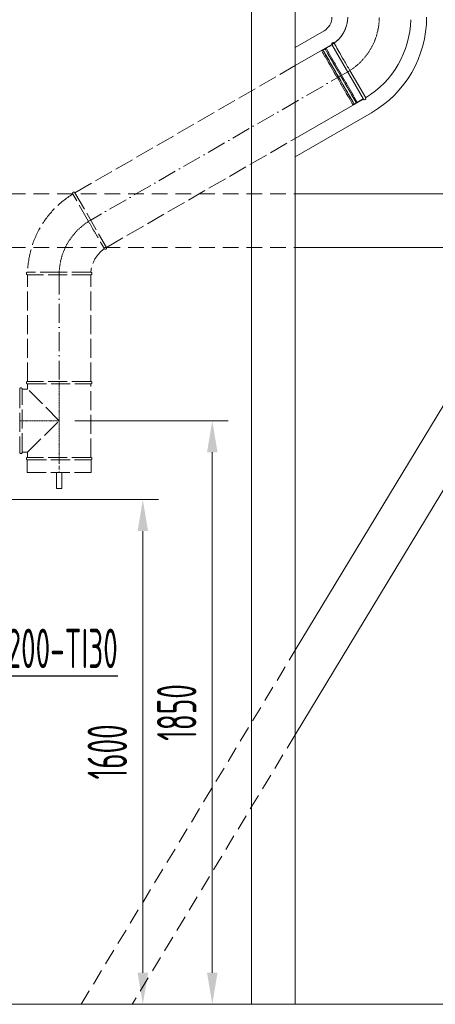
# Model space of a CAD drawing. Header units: millimetres. Extents: x 17747 to 112039, y -74980 to 446921.
# Tile 243 of 256: x 55117 to 56434, y 212307 to 215428. Entities that reach past the tile are written whole.
import ezdxf

# ---------------------------------------------------------------- set-up
doc = ezdxf.new("R2010")
doc.units = ezdxf.units.MM
for name, pattern in [('ACAD_ISO02W100', [15, 12, -3]), ('ACAD_ISO10W100', [18, 12, -3, 0, -3]), ('phl_thick', [0]), ('ČÁRKOVANÁ', [0.75, 0.5, -0.25])]:
    doc.linetypes.add(name, pattern=pattern)
for name, color, linetype, lineweight in [('VZT_13 EHA (VÝFUK) - OBRYS', 7, 'Continuous', 5), ('VZT_14 EHA (VÝFUK) - OSA', 7, 'ACAD_ISO10W100', 5), ('VZT_16 EHA (VÝFUK) - SKRYTÉ', 7, 'ACAD_ISO02W100', 5), ('VZT_50 POPIS - OBECNE', 7, 'Continuous', 5), ('VZT_60_KOTY - DIMENZE', 7, 'Continuous', 5), ('VZT_IZOLACE - TEPELNÁ', 6, 'IZOLACE TEPELNA', 5)]:
    doc.layers.add(name, color=color, linetype=linetype, lineweight=lineweight)
doc.layers.add('VZT_15 EHA (VÝFUK) - NETISK', color=7, linetype='ACAD_ISO02W100', lineweight=5, plot=False)
doc.styles.add('EVORA_125', font='isocp.shx', dxfattribs={"width": 0.6, "height": 125})
doc.styles.get("Standard").update_dxf_attribs({"font": 'arial.ttf'})
doc.linetypes.add('IZOLACE TEPELNA', pattern='A,12.7,-1.5,["T",Standard,S=2.54,R=0,X=0,Y=-1.27],-3', length=17.2)

msp = doc.modelspace()

# ---------------------------------------------------------------- linework, layer by layer
at = {"layer": 'VZT_13 EHA (VÝFUK) - OBRYS'}
for p, q in [((55989.8, 215282.4), (56106, 215349.5)), ((56206, 215176.3), (56106, 215349.5)), ((56162.9, 215267), (56213, 215180.3)), ((55989.8, 215051.5), (56206, 215176.3))]:
    msp.add_line(p, q, dxfattribs=at)
for centre, radius, start, end in [((56056, 215436.1), 100, 304.5812, 355.4188), ((56056, 215436.1), 300, 301.5281, 358.4719), ((56109.5, 215351.5), 4, 34.5812, 210), ((56209.5, 215178.3), 4, 210, 30)]:
    msp.add_arc(centre, radius, start, end, dxfattribs=at)
msp.add_open_spline([(56162.9, 215267), (56156.6, 215277.9), (56150.4, 215288.7), (56138.4, 215309.4), (56132.9, 215319), (56123.5, 215335.3), (56119.7, 215341.9), (56114.4, 215351), (56113, 215353.5), (56112.8, 215353.8), (56112.8, 215353.8), (56112.8, 215353.8)], degree=3, knots=[157.533456, 157.533456, 157.533456, 157.533456, 195.393508, 195.393508, 234.551342, 234.551342, 273.721472, 273.721472, 312.806301, 312.806301, 315.294186, 315.294186, 315.294186, 315.294186], dxfattribs=at)
at = {"layer": 'VZT_14 EHA (VÝFUK) - OSA', "ltscale": 5}
for p, q in [((56156, 215262.9), (55341.8, 214792.8)), ((55241.8, 214617.4), (55241.8, 214281.5))]:
    msp.add_line(p, q, dxfattribs=at)
at = {"layer": 'VZT_14 EHA (VÝFUK) - OSA', "ltscale": 0.3}
for p, q in [((55241.8, 214619.6), (55241.8, 214619.6)), ((55241.8, 214032.5), (55241.8, 214281.5)), ((55116.8, 214157), (55241.8, 214157))]:
    msp.add_line(p, q, dxfattribs=at)
at = {"layer": 'VZT_14 EHA (VÝFUK) - OSA'}
msp.add_line((55241.8, 214032.5), (55241.8, 213992.5), dxfattribs=at)
at = {"layer": 'VZT_14 EHA (VÝFUK) - OSA', "ltscale": 0.3}
msp.add_lwpolyline([(56256, 215436.1), (56256, 215436.1, -0.267949), (56156, 215262.9, -0.267949)], format="xyb", dxfattribs=at)
msp.add_arc((55441.8, 214619.6), 200, 120, 180, dxfattribs=at)
at = {"layer": 'VZT_15 EHA (VÝFUK) - NETISK', "ltscale": 0.4}
for p, q in [((56073.6, 215329.6), (56077.1, 215331.6)), ((56073.6, 215329.6), (56172.6, 215158.2)), ((56077, 215332.8), (56077.5, 215333)), ((56077, 215332.8), (56177, 215159.6)), ((56077.1, 215331.6), (56176.1, 215160.2)), ((56077.5, 215333), (56177.5, 215159.8)), ((56077.6, 215330.8), (56078, 215331)), ((56078.5, 215331.3), (56084.5, 215334.8)), ((56083.5, 215336.5), (56084, 215336.8)), ((56083.5, 215336.5), (56183.5, 215163.3)), ((56084, 215336.8), (56184, 215163.6)), ((56085, 215335), (56088, 215336.8)), ((56087.5, 215337.6), (56106.5, 215348.6)), ((56087.5, 215337.6), (56186.5, 215166.2)), ((56186.5, 215166.2), (56205.5, 215177.2)), ((56172.6, 215158.2), (56176.1, 215160.2)), ((56175.6, 215161), (56176, 215161.3)), ((56176.5, 215161.5), (56182.5, 215165)), ((56177, 215159.6), (56177.5, 215159.8)), ((56183, 215165.3), (56186, 215167)), ((56183.5, 215163.3), (56184, 215163.6))]:
    msp.add_line(p, q, dxfattribs=at)
at = {"layer": 'VZT_16 EHA (VÝFUK) - SKRYTÉ', "ltscale": 5}
for p, q in [((55291.8, 214879.4), (55989.8, 215282.4)), ((55391.8, 214706.2), (55989.8, 215051.5)), ((55334.9, 214788.7), (55284.8, 214875.4)), ((55291.8, 214879.4), (55391.8, 214706.2)), ((55241.9, 214627.6), (55141.8, 214627.6)), ((55341.8, 214619.6), (55141.8, 214619.6)), ((55141.8, 214281.5), (55141.8, 214619.6)), ((55341.8, 214281.5), (55341.8, 214619.6)), ((55341.8, 214281.5), (55141.8, 214281.5)), ((55141.8, 214273.5), (55341.8, 214273.5)), ((55141.8, 214257), (55141.8, 214273.5)), ((55341.8, 214040.5), (55341.8, 214273.5)), ((55116.8, 214257), (55116.8, 214057)), ((55124.8, 214057), (55124.8, 214257)), ((55141.8, 214257), (55124.8, 214257)), ((55241.8, 214157), (55141.8, 214257)), ((55141.8, 214057), (55241.8, 214157)), ((55141.8, 214057), (55124.8, 214057)), ((55141.8, 214040.5), (55141.8, 214057)), ((55140.8, 214032.5), (55342.8, 214032.5)), ((55140.8, 214032.5), (55140.8, 213992.5)), ((55341.8, 214040.5), (55141.8, 214040.5)), ((55141.8, 214032.5), (55341.8, 214032.5)), ((55342.8, 214032.5), (55342.8, 213992.5)), ((55140.8, 213992.5), (55342.8, 213992.5)), ((55233.8, 213942.5), (55233.8, 213992.5)), ((55249.8, 213992.5), (55249.8, 213942.5)), ((55249.8, 213942.5), (55233.8, 213942.5))]:
    msp.add_line(p, q, dxfattribs=at)
for centre, radius, start, end in [((55441.8, 214619.6), 300, 121.5281, 178.4719), ((55288.3, 214877.4), 4, 30, 210), ((55388.3, 214704.2), 4, 214.5812, 30), ((55441.8, 214619.6), 100, 124.5812, 175.4188), ((55141.8, 214623.6), 4, 90, 270), ((55341.8, 214623.6), 4, 270, 85.4188), ((55141.8, 214277.5), 4, 90, 270), ((55341.8, 214277.5), 4, 270, 90), ((55120.8, 214257), 4, 0, 180), ((55120.8, 214057), 4, 180, 0), ((55141.8, 214036.5), 4, 90, 270), ((55341.8, 214036.5), 4, 270, 90)]:
    msp.add_arc(centre, radius, start, end, dxfattribs=at)
for points, knots in [([(55334.9, 214788.7), (55341.2, 214777.8), (55347.4, 214767), (55359.4, 214746.3), (55364.9, 214736.7), (55374.3, 214720.4), (55378.1, 214713.8), (55383.4, 214704.7), (55384.8, 214702.2), (55385, 214701.9), (55385, 214701.9), (55385, 214701.9)], [157.533456, 157.533456, 157.533456, 157.533456, 195.393508, 195.393508, 234.551342, 234.551342, 273.721472, 273.721472, 312.806301, 312.806301, 315.294186, 315.294186, 315.294186, 315.294186]), ([(55342.1, 214627.6), (55342.1, 214627.6), (55339.9, 214627.6), (55330.9, 214627.6), (55324, 214627.6), (55306.2, 214627.6), (55295.5, 214627.6), (55271.8, 214627.6), (55259, 214627.6), (55244.6, 214627.6), (55243.2, 214627.6), (55241.9, 214627.6)], [315.294186, 315.294186, 315.294186, 315.294186, 351.735982, 351.735982, 390.710875, 390.710875, 429.832624, 429.832624, 468.991563, 468.991563, 473.053633, 473.053633, 473.053633, 473.053633])]:
    msp.add_open_spline(points, degree=3, knots=knots, dxfattribs=at)
at = {"layer": 'VZT_50 POPIS - OBECNE', "color": 8, "linetype": 'phl_thick'}
for p, q in [((55850.9, 212307), (55850.9, 215968.3)), ((55989.8, 212307), (55989.8, 215854.6)), ((55989.8, 214875.6), (56965.8, 214875.6)), ((55989.8, 214705.6), (57616, 214705.6)), ((56923.4, 214705.6), (55989.8, 213161.5)), ((55989.8, 213429.1), (56761.6, 214705.6)), ((55850.9, 212307), (55850.9, 214577)), ((50955.2, 212307), (59685.1, 212307))]:
    msp.add_line(p, q, dxfattribs=at)
at = {"layer": 'VZT_50 POPIS - OBECNE', "linetype": 'phl_thick'}
for p, q in [((56106, 215349.5), (55989.8, 215282.4)), ((55291.8, 214157), (55776.9, 214157)), ((55726.9, 212407), (55726.9, 214057)), ((55015.9, 213907), (55556.9, 213907)), ((55506.9, 212407), (55506.9, 213807))]:
    msp.add_line(p, q, dxfattribs=at)
at = {"layer": 'VZT_50 POPIS - OBECNE', "color": 8, "linetype": 'ČÁRKOVANÁ', "ltscale": 100}
for p, q in [((54710.3, 214875.6), (55989.8, 214875.6)), ((54710.3, 214705.6), (55989.8, 214705.6)), ((55311.4, 212307), (55989.8, 213429.1)), ((55989.8, 213161.5), (55473.2, 212307))]:
    msp.add_line(p, q, dxfattribs=at)
at = {"layer": 'VZT_50 POPIS - OBECNE', "linetype": 'phl_thick'}
msp.add_arc((56056, 215436.1), 100, 300, 0, dxfattribs=at)
for points in [[(55710.3, 214057), (55743.6, 214057), (55726.9, 214157)], [(55490.3, 213807), (55523.6, 213807), (55506.9, 213907)], [(55490.3, 212407), (55523.6, 212407), (55506.9, 212307)], [(55710.3, 212407), (55743.6, 212407), (55726.9, 212307)]]:
    msp.add_solid(points, dxfattribs=at)
at = {"layer": 'VZT_60_KOTY - DIMENZE', "linetype": 'ByBlock', "lineweight": -2}
msp.add_lwpolyline([(54822.6, 213347.7), (55427.6, 213347.7)], dxfattribs=at)
at = {"layer": 'VZT_IZOLACE - TEPELNÁ', "ltscale": 10}
for p, q in [((56081, 215392.8), (55989.8, 215340.2)), ((56231, 215133), (55989.8, 214993.7))]:
    msp.add_line(p, q, dxfattribs=at)
for radius, end in [(50, 0), (350, 360)]:
    msp.add_arc((56056, 215436.1), radius, 300, end, dxfattribs=at)

# ---------------------------------------------------------------- texts
at = {"layer": 'VZT_50 POPIS - OBECNE', "linetype": 'phl_thick', "char_height": 125, "attachment_point": 5, "rotation": 90, "style": 'EVORA_125'}
for s, insert in [('\\A1;1850', (55614.4, 213232)), ('\\A1;1600', (55394.4, 213107))]:
    msp.add_mtext(s, dxfattribs=dict(at, insert=insert))
at = {"layer": 'VZT_60_KOTY - DIMENZE', "linetype": 'phl_thick', "insert": (55427.6, 213497.7), "char_height": 125, "attachment_point": 3, "style": 'EVORA_125'}
msp.add_mtext('4*%%C200-TI30', dxfattribs=at)

doc.saveas('drawing.dxf')
